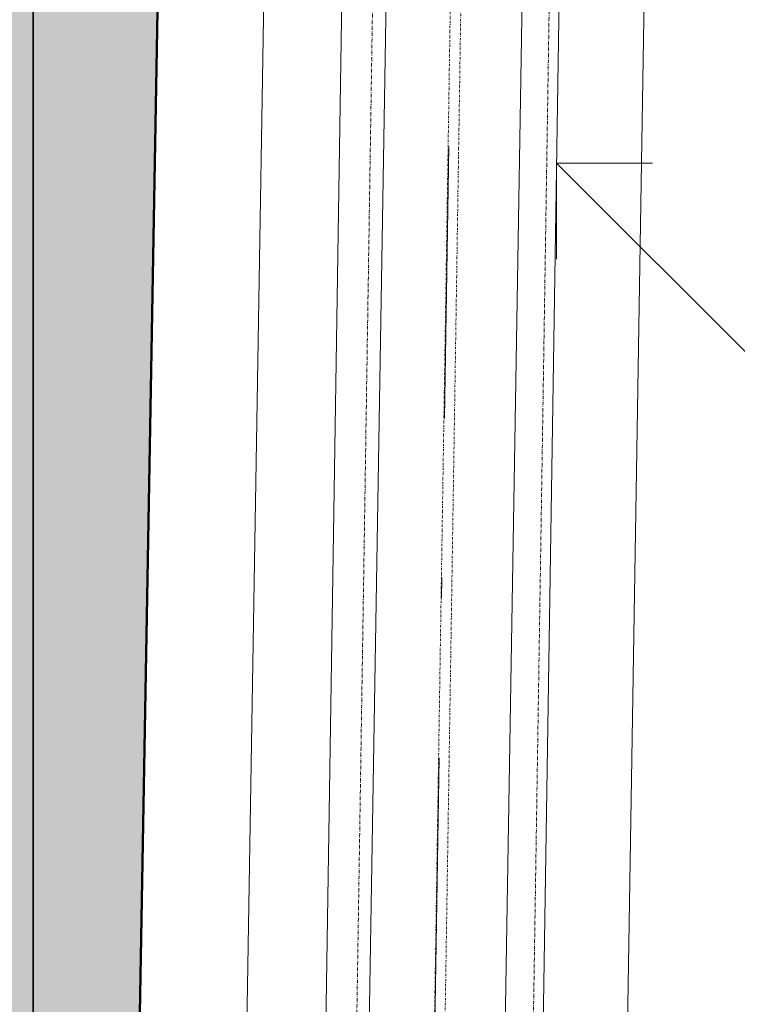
# Model space of a CAD drawing. Header units: millimetres. Extents: x -24674 to 2959, y -2716 to 20653.
# Tile 37 of 161: x -20182 to -19654, y 5462 to 6187. Entities that reach past the tile are written whole.
import ezdxf

# ---------------------------------------------------------------- set-up
doc = ezdxf.new("R2010")
doc.units = ezdxf.units.MM
doc.header["$MEASUREMENT"] = 0
for name, pattern in [('Telekomunikacni vodic', [9.25, 3, -0.75, 3, -0.75, 0.125, -0.75, 0.125, -0.75]), ('Čerchovaná', [450, 200, -117.5, 15, -117.5]), ('Čerchovaná M', [4.5, 2.5, -0.85, 0.3, -0.85]), ('Čerchovaná S', [3.5, 1.5, -0.85, 0.3, -0.85])]:
    doc.linetypes.add(name, pattern=pattern)
for name, color, linetype in [('9._POHLED ZÁPADNÍ_1_Anotace - S', 7, 'Continuous'), ('9._POHLED ZÁPADNÍ_1_Konstrukce - krov', 7, 'Continuous'), ('9._POHLED ZÁPADNÍ_1_Konstrukce - nosné', 7, 'Continuous'), ('9._POHLED ZÁPADNÍ_1_TZB - elektroinstalace', 7, 'Continuous'), ('9._POHLED ZÁPADNÍ_1_Výplně – Řezové', 7, 'Continuous')]:
    doc.layers.add(name, color=color, linetype=linetype)

msp = doc.modelspace()

# ---------------------------------------------------------------- hatches: boundary and pattern name
at = {"layer": '9._POHLED ZÁPADNÍ_1_Výplně – Řezové', "linetype": 'Continuous', "lineweight": 13}
msp.add_hatch(color=254, dxfattribs=at).paths.add_polyline_path([(-20313.37, 10013.89), (-20411.95, 4415.68), (-20112, 4410.4), (-20020.94, 9581.29)])

# ---------------------------------------------------------------- linework, layer by layer
at = {"layer": '9._POHLED ZÁPADNÍ_1_Anotace - S', "color": 8, "linetype": 'Continuous', "lineweight": 13}
for p, q in [((-19633.77, 5927.99), (-19786.96, 6081.18)), ((-19786.96, 6081.18), (-19716.25, 6081.18)), ((-19786.96, 6081.18), (-19786.96, 6010.47))]:
    msp.add_line(p, q, dxfattribs=at)
at = {"layer": '9._POHLED ZÁPADNÍ_1_Konstrukce - krov', "color": 8, "linetype": 'Čerchovaná', "lineweight": 13}
msp.add_line((-19802.17, 10142.68), (-19895.21, 4268.51), dxfattribs=at)
at = {"layer": '9._POHLED ZÁPADNÍ_1_Konstrukce - krov', "color": 8, "linetype": 'Continuous', "lineweight": 13}
for p, q in [((-19892.79, 9564.12), (-20032.8, 565.21)), ((-19732.81, 9561.63), (-19872.82, 562.72)), ((-20063.66, 2485.78), (-19992, 6833.65)), ((-19902.01, 6832.17), (-19973.67, 2484.3)), ((-19873.68, 2482.65), (-19802.03, 6830.52)), ((-19712.04, 6829.04), (-19783.7, 2481.17))]:
    msp.add_line(p, q, dxfattribs=at)
at = {"layer": '9._POHLED ZÁPADNÍ_1_Konstrukce - krov', "color": 251, "linetype": 'Čerchovaná S', "lineweight": 13, "true_color": 0x6a6a6a}
for p, q in [((-19812.8, 9562.87), (-19952.81, 563.96)), ((-19853.52, 6446.31), (-19909.83, 2826.75))]:
    msp.add_line(p, q, dxfattribs=at)
at = {"layer": '9._POHLED ZÁPADNÍ_1_Konstrukce - krov', "color": 8, "linetype": 'Čerchovaná M', "lineweight": 13}
for p, q in [((-19918.51, 6447.32), (-19974.82, 2827.76)), ((-19788.52, 6445.3), (-19844.84, 2825.74))]:
    msp.add_line(p, q, dxfattribs=at)
at = {"layer": '9._POHLED ZÁPADNÍ_1_Konstrukce - nosné', "color": 7, "linetype": 'Continuous', "lineweight": 50, "flags": 128}
msp.add_lwpolyline([(-20112, 4410.4), (-20061.22, 7294.06)], dxfattribs=at)
at = {"layer": '9._POHLED ZÁPADNÍ_1_TZB - elektroinstalace', "color": 92, "linetype": 'Telekomunikacni vodic', "lineweight": 35, "true_color": 0x00d700, "flags": 128}
for points in [[(-19600.04, 9327.6), (-20172.26, 9327.6), (-20172.26, 2952.6), (-17422.26, 2952.6), (-17422.26, 3077.6)], [(-18922.26, 7327.6), (-19297.26, 7077.6), (-20172.26, 7077.6), (-20172.26, 2952.6), (-17422.26, 2952.6), (-17422.26, 3077.6)], [(-17422.26, 3077.6), (-17422.26, 2952.6), (-20172.26, 2952.6), (-20172.26, 6827.6), (-19975.04, 6827.6)]]:
    msp.add_lwpolyline(points, dxfattribs=at)
at = {"layer": '9._POHLED ZÁPADNÍ_1_TZB - elektroinstalace', "color": 92, "linetype": 'Continuous', "lineweight": 35, "true_color": 0x00d700, "flags": 128}
msp.add_lwpolyline([(-20047.26, 7327.6), (-20172.26, 7327.6), (-20172.26, 2952.6), (-18797.26, 2952.6), (-18797.26, 3077.6)], dxfattribs=at)

doc.saveas('drawing.dxf')
